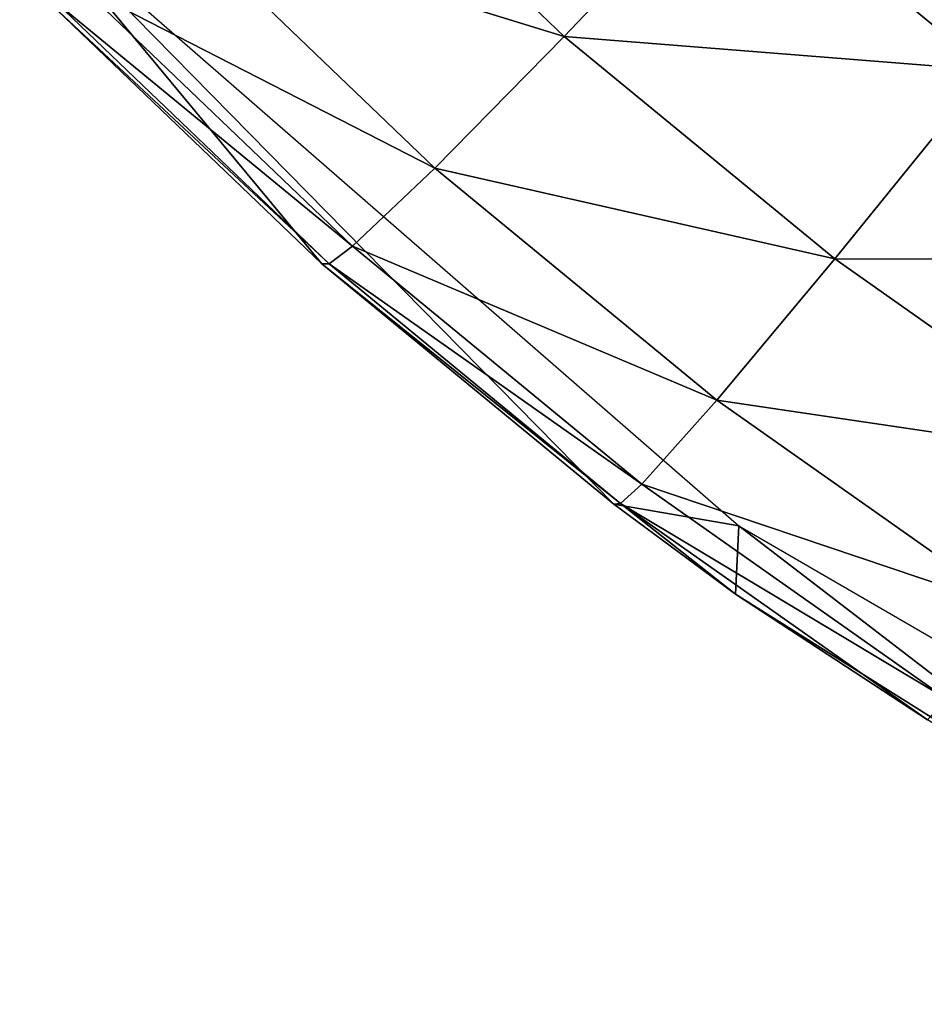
# Model space of a CAD drawing. Header units: millimetres. Extents: x 26 to 326, y -150 to 150.
# Tile 112 of 256: x 170.36 to 171.6, y -7.61 to -6.25. Entities that reach past the tile are written whole.
import ezdxf

# ---------------------------------------------------------------- set-up
doc = ezdxf.new("R2010")
doc.units = ezdxf.units.MM
doc.header["$LTSCALE"] = 25.4
doc.layers.get('0').update_dxf_attribs({"true_color": 0xff5454})

# ---------------------------------------------------------------- blocks, each defined once
blk = doc.blocks.new('Z_o_enie AMALFI_8381_8380 pm 1.STL')
at = {"color": 18, "true_color": 0x000000}
mesh = blk.add_polyface(dxfattribs=at)
corners = [(171.3393, -6.0327, 363.7915), (170.7605, -5.9423, 362.4829), (171.1085, -6.2757, 362.4786), (171.0103, -5.7176, 363.7955)]
mesh.append_faces([[corners[k] for k in face] for face in [(0, 1, 2), (1, 0, 3)]], dxfattribs={"vtx0": -1, "color": 18})
mesh = blk.add_polyface(dxfattribs=at)
corners = [(171.8168, -6.165, 364.4001), (171.3393, -6.0327, 363.7915), (171.6911, -6.3223, 363.7878), (171.4772, -5.8854, 364.4036)]
mesh.append_faces([[corners[k] for k in face] for face in [(0, 1, 2), (1, 0, 3)]], dxfattribs={"vtx0": -1, "color": 18})
mesh = blk.add_polyface(dxfattribs=at)
corners = [(171.1085, -6.2757, 362.4786), (170.568, -6.1096, 361.0031), (170.9306, -6.4569, 360.9986), (170.7605, -5.9423, 362.4829)]
mesh.append_faces([[corners[k] for k in face] for face in [(0, 1, 2), (1, 0, 3)]], dxfattribs={"vtx0": -1, "color": 18})
mesh = blk.add_polyface(dxfattribs=at)
corners = [(171.6911, -6.3223, 363.7878), (171.1085, -6.2757, 362.4786), (171.4806, -6.5819, 362.4747), (171.3393, -6.0327, 363.7915)]
mesh.append_faces([[corners[k] for k in face] for face in [(0, 1, 2), (1, 0, 3)]], dxfattribs={"vtx0": -1, "color": 18})
mesh = blk.add_polyface(dxfattribs=at)
corners = [(171.1765, -6.9194, 357.5991), (170.3594, -6.0876, 350.6091), (171.3487, -6.9489, 350.5981)]
mesh.append_faces([[corners[k] for k in face] for face in [(0, 1, 2)]], dxfattribs={"color": 18})
mesh = blk.add_polyface(dxfattribs=at)
corners = [(170.7751, -6.5888, 357.6032), (170.3594, -6.0876, 350.6091), (171.1765, -6.9194, 357.5991)]
mesh.append_faces([[corners[k] for k in face] for face in [(0, 1, 2)]], dxfattribs={"color": 18})
mesh = blk.add_polyface(dxfattribs=at)
corners = [(170.3997, -6.2288, 357.6078), (170.3594, -6.0876, 350.6091), (170.7751, -6.5888, 357.6032)]
mesh.append_faces([[corners[k] for k in face] for face in [(0, 1, 2)]], dxfattribs={"color": 18})
mesh = blk.add_polyface(dxfattribs=at)
corners = [(170.9306, -6.4569, 360.9986), (170.4452, -6.2078, 359.4029), (170.8172, -6.5642, 359.3983), (170.568, -6.1096, 361.0031)]
mesh.append_faces([[corners[k] for k in face] for face in [(0, 1, 2), (1, 0, 3)]], dxfattribs={"vtx0": -1, "color": 18})
mesh = blk.add_polyface(dxfattribs=at)
corners = [(170.8172, -6.5642, 359.3983), (170.4104, -6.2298, 358.4941), (170.7851, -6.5887, 358.4896), (170.4452, -6.2078, 359.4029)]
mesh.append_faces([[corners[k] for k in face] for face in [(0, 1, 2), (1, 0, 3)]], dxfattribs={"vtx0": -1, "color": 18})
mesh = blk.add_polyface(dxfattribs=at)
corners = [(170.7851, -6.5887, 358.4896), (170.3997, -6.2288, 357.6078), (170.7751, -6.5888, 357.6032), (170.4104, -6.2298, 358.4941)]
mesh.append_faces([[corners[k] for k in face] for face in [(0, 1, 2), (1, 0, 3)]], dxfattribs={"vtx0": -1, "color": 18})
mesh = blk.add_polyface(dxfattribs=at)
corners = [(171.4806, -6.5819, 362.4747), (170.9306, -6.4569, 360.9986), (171.3184, -6.7761, 360.9946), (171.1085, -6.2757, 362.4786)]
mesh.append_faces([[corners[k] for k in face] for face in [(0, 1, 2), (1, 0, 3)]], dxfattribs={"vtx0": -1, "color": 18})
mesh = blk.add_polyface(dxfattribs=at)
corners = [(172.0618, -6.5836, 363.7845), (171.4806, -6.5819, 362.4747), (171.8727, -6.8583, 362.4713), (171.6911, -6.3223, 363.7878)]
mesh.append_faces([[corners[k] for k in face] for face in [(0, 1, 2), (1, 0, 3)]], dxfattribs={"vtx0": -1, "color": 18})
mesh = blk.add_polyface(dxfattribs=at)
corners = [(171.3184, -6.7761, 360.9946), (170.8172, -6.5642, 359.3983), (171.215, -6.8916, 359.3942), (170.9306, -6.4569, 360.9986)]
mesh.append_faces([[corners[k] for k in face] for face in [(0, 1, 2), (1, 0, 3)]], dxfattribs={"vtx0": -1, "color": 18})
mesh = blk.add_polyface(dxfattribs=at)
corners = [(171.215, -6.8916, 359.3942), (170.7851, -6.5887, 358.4896), (171.1857, -6.9185, 358.4854), (170.8172, -6.5642, 359.3983)]
mesh.append_faces([[corners[k] for k in face] for face in [(0, 1, 2), (1, 0, 3)]], dxfattribs={"vtx0": -1, "color": 18})
mesh = blk.add_polyface(dxfattribs=at)
corners = [(171.8727, -6.8583, 362.4713), (171.3184, -6.7761, 360.9946), (171.727, -7.0641, 360.991), (171.4806, -6.5819, 362.4747)]
mesh.append_faces([[corners[k] for k in face] for face in [(0, 1, 2), (1, 0, 3)]], dxfattribs={"vtx0": -1, "color": 18})
mesh = blk.add_polyface(dxfattribs=at)
corners = [(171.1857, -6.9185, 358.4854), (170.7751, -6.5888, 357.6032), (171.1765, -6.9194, 357.5991), (170.7851, -6.5887, 358.4896)]
mesh.append_faces([[corners[k] for k in face] for face in [(0, 1, 2), (1, 0, 3)]], dxfattribs={"vtx0": -1, "color": 18})
mesh = blk.add_polyface(dxfattribs=at)
corners = [(171.727, -7.0641, 360.991), (171.215, -6.8916, 359.3942), (171.6341, -7.1871, 359.3905), (171.3184, -6.7761, 360.9946)]
mesh.append_faces([[corners[k] for k in face] for face in [(0, 1, 2), (1, 0, 3)]], dxfattribs={"vtx0": -1, "color": 18})
mesh = blk.add_polyface(dxfattribs=at)
corners = [(171.6341, -7.1871, 359.3905), (171.1857, -6.9185, 358.4854), (171.6079, -7.2161, 358.4817), (171.215, -6.8916, 359.3942)]
mesh.append_faces([[corners[k] for k in face] for face in [(0, 1, 2), (1, 0, 3)]], dxfattribs={"vtx0": -1, "color": 18})
mesh = blk.add_polyface(dxfattribs=at)
corners = [(171.1857, -6.9185, 358.4854), (171.1765, -6.9194, 357.5991), (171.344, -7.0432, 357.5975)]
mesh.append_faces([[corners[k] for k in face] for face in [(0, 1, 2)]], dxfattribs={"color": 18})
mesh = blk.add_polyface(dxfattribs=at)
corners = [(171.1765, -6.9194, 357.5991), (171.3487, -6.9489, 350.5981), (171.344, -7.0432, 357.5975)]
mesh.append_faces([[corners[k] for k in face] for face in [(0, 1, 2)]], dxfattribs={"color": 18})
mesh = blk.add_polyface(dxfattribs=at)
corners = [(171.1857, -6.9185, 358.4854), (171.344, -7.0432, 357.5975), (171.6079, -7.2161, 358.4817)]
mesh.append_faces([[corners[k] for k in face] for face in [(0, 1, 2)]], dxfattribs={"color": 18})
mesh = blk.add_polyface(dxfattribs=at)
corners = [(171.344, -7.0432, 357.5975), (171.3487, -6.9489, 350.5981), (172.0441, -7.4832, 357.5921)]
mesh.append_faces([[corners[k] for k in face] for face in [(0, 1, 2)]], dxfattribs={"color": 18})
mesh = blk.add_polyface(dxfattribs=at)
corners = [(172.0441, -7.4832, 357.5921), (171.3487, -6.9489, 350.5981), (172.4832, -7.6074, 350.5901)]
mesh.append_faces([[corners[k] for k in face] for face in [(0, 1, 2)]], dxfattribs={"color": 18})
mesh = blk.add_polyface(dxfattribs=at)
corners = [(171.6079, -7.2161, 358.4817), (171.344, -7.0432, 357.5975), (172.0441, -7.4832, 357.5921)]
mesh.append_faces([[corners[k] for k in face] for face in [(0, 1, 2)]], dxfattribs={"color": 18})

msp = doc.modelspace()

# ---------------------------------------------------------------- block references
at = {"color": 0}
msp.add_blockref('Z_o_enie AMALFI_8381_8380 pm 1.STL', (0, 0), dxfattribs=at)

doc.saveas('drawing.dxf')
